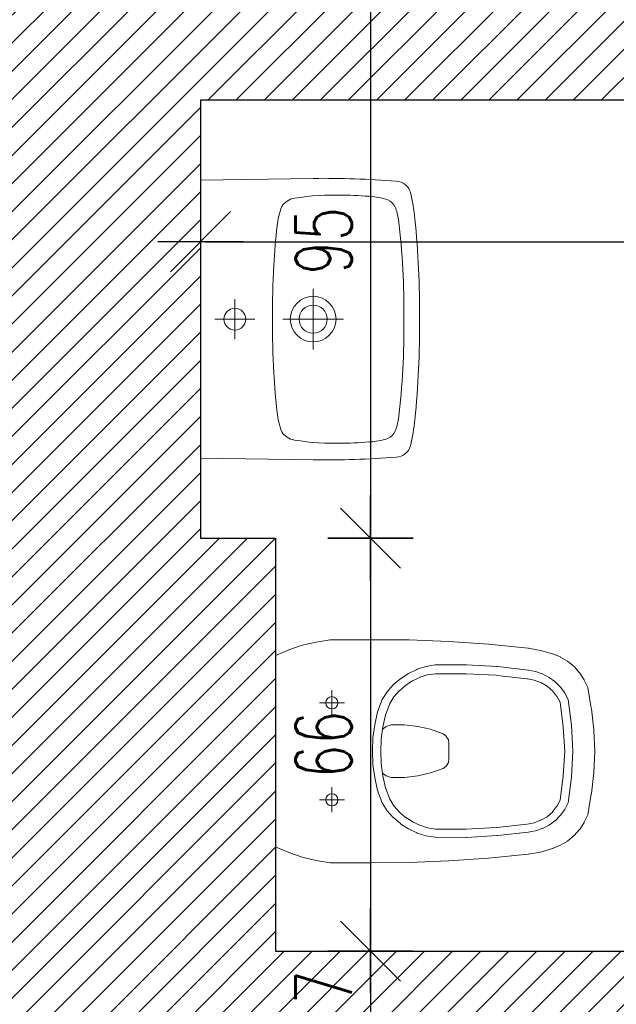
# Model space of a CAD drawing. Extents: x 6414462 to 7495468, y 5756825 to 5824657.
# Tile 43 of 54: x 6508907 to 6509002, y 5810145 to 5810302. Entities that reach past the tile are written whole.
import ezdxf

# ---------------------------------------------------------------- set-up
doc = ezdxf.new("R2010")
doc.units = 0
doc.layers.add('meble', color=8, linetype='Continuous', lineweight=13)
doc.styles.add('dwg_wymiary 50', font='romans.shx', dxfattribs={"width": 0.7, "height": 9})
doc.dimstyles.new('1-50', dxfattribs={"dimtxt": 9, "dimasz": 0.8, "dimexe": 1.25, "dimexo": 0.625, "dimgap": 3, "dimtad": 1, "dimdec": 0, "dimrnd": 0.5, "dimtxsty": 'dwg_wymiary 50', "dimblk": 'dwg_dimtick', "dimcen": 8, "dimse1": 1, "dimse2": 1, "dimclrd": 7, "dimclrt": 7, "dimadec": 0, "dimazin": 0, "dimtfac": 1, "dimtdec": 0, "dimtmove": 0, "dimatfit": 3, "dimldrblk": 'DOT', "dimfxl": 1.25, "dimarcsym": 0})

# ---------------------------------------------------------------- blocks, each defined once
blk = doc.blocks.new('Miska_KOŁO_Style')
at = {"lineweight": 15}
for points in [[(16.46, -40.38), (16.13, -42.35), (15.57, -44.28), (15.05, -45.51), (15.04, -45.54), (14.37, -46.65), (14.35, -46.68), (13.51, -47.7), (12.54, -48.59), (12.51, -48.61), (11.4, -49.3), (11.37, -49.32), (10.17, -49.88), (6.85, -50.46), (6.76, -50.47), (3.43, -50.86), (3.34, -50.86), (0.03, -51.04), (-3.32, -50.86), (-3.41, -50.86), (-6.76, -50.47), (-6.85, -50.46), (-10.17, -49.88), (-11.35, -49.32), (-11.37, -49.3), (-12.46, -48.61), (-12.49, -48.59), (-13.51, -47.7), (-14.35, -46.68), (-14.37, -46.65), (-15.04, -45.54), (-15.05, -45.51), (-15.57, -44.28), (-16.1, -42.35), (-16.46, -40.38), (-17.11, -34.03), (-17.52, -27.71), (-17.77, -21.37), (-17.77, -8.73), (-17.44, -6.47), (-16.93, -4.24), (-16.21, -2.11), (-15.31, 0), (15.31, 0), (15.31, -0.05), (15.31, 0), (16.21, -2.11), (16.93, -4.24), (17.49, -6.47), (17.83, -8.73), (17.83, -15.08), (17.83, -15.03), (17.8, -21.37), (17.54, -27.71), (17.11, -34.03), (16.46, -40.38), (16.46, -40.43)], [(-17.77, -8.73), (-17.77, -8.78)], [(-17.77, -15.03), (-17.77, -15.08)], [(12.95, -40.43), (12.95, -40.38), (13.5, -35.53), (13.51, -35.39), (13.82, -30.52), (13.82, -30.38), (13.77, -25.53), (13.56, -24.03), (13.56, -24), (13.09, -22.64), (13.07, -22.6), (12.43, -21.25), (12.42, -21.22), (11.65, -20.03), (11.63, -20.01), (10.63, -18.85), (10.6, -18.82), (9.54, -17.86), (9.52, -17.85), (8.25, -17.05), (6.27, -16.31), (4.21, -15.85), (2.13, -15.54), (0.03, -15.51), (-2.11, -15.54), (-4.21, -15.85), (-6.27, -16.31), (-8.25, -17.05), (-9.47, -17.85), (-9.49, -17.86), (-10.6, -18.82), (-10.63, -18.85), (-11.61, -20.01), (-11.63, -20.03), (-12.42, -21.22), (-12.43, -21.25), (-13.07, -22.6), (-13.09, -22.64), (-13.5, -24), (-13.51, -24.03), (-13.77, -25.53), (-13.77, -30.38), (-13.77, -30.52), (-13.51, -35.39), (-13.5, -35.53), (-12.95, -40.38), (-12.74, -41.52), (-12.73, -41.55), (-12.37, -42.61), (-12.35, -42.64), (-11.79, -43.71), (-11.78, -43.74), (-11.11, -44.65), (-11.09, -44.67), (-10.25, -45.51), (-10.22, -45.53), (-9.31, -46.2), (-9.29, -46.21), (-8.25, -46.75), (-4.14, -47.31), (0.03, -47.52), (4.14, -47.31), (8.25, -46.75), (9.32, -46.21), (9.34, -46.2), (10.22, -45.53), (10.25, -45.51), (11.12, -44.67), (11.14, -44.65), (11.83, -43.74), (11.84, -43.71), (12.35, -42.64), (12.37, -42.61), (12.73, -41.55), (12.74, -41.52), (12.95, -40.38)], [(11.66, -40.17), (12.21, -35.42), (12.23, -35.29), (12.48, -30.46), (12.48, -30.33), (12.48, -25.56), (12.28, -24.28), (12.27, -24.26), (11.85, -23.08), (11.84, -23.04), (11.28, -21.89), (11.26, -21.86), (10.62, -20.8), (10.61, -20.78), (9.74, -19.78), (9.71, -19.75), (8.77, -18.94), (8.75, -18.92), (7.68, -18.24), (5.86, -17.59), (3.93, -17.13), (2, -16.87), (0.03, -16.82), (-1.9, -16.87), (-3.88, -17.13), (-5.75, -17.59), (-7.6, -18.24), (-8.7, -18.92), (-8.72, -18.94), (-9.63, -19.75), (-9.66, -19.78), (-10.5, -20.78), (-10.52, -20.8), (-11.21, -21.86), (-11.23, -21.89), (-11.79, -23.04), (-11.8, -23.08), (-12.17, -24.26), (-12.18, -24.28), (-12.38, -25.56), (-12.38, -30.33), (-12.38, -30.46), (-12.12, -35.29), (-12.11, -35.42), (-11.58, -40.17), (-11.58, -40.2)], [(-8.25, -17.05), (-8.25, -17.08)], [(-4.21, -18.49), (-4.21, -18.47), (-4.21, -20.6), (-3.96, -22.71), (-3.49, -24.76), (-2.75, -26.76), (-2.37, -27.27), (-2.36, -27.28), (-1.83, -27.61), (-1.81, -27.61), (-1.18, -27.71), (1.18, -27.71), (1.81, -27.61), (1.83, -27.61), (2.39, -27.28), (2.4, -27.27), (2.77, -26.76), (3.49, -24.76), (3.96, -22.71), (4.21, -20.6), (4.21, -18.47), (3.96, -17.7), (3.49, -17.05), (3.49, -17.08)], [(-3.44, -17.05), (-3.96, -17.7), (-4.21, -18.47)], [(4.21, -18.47), (4.21, -18.49)], [(-16.46, -40.38), (-16.46, -40.43)], [(-12.95, -40.38), (-12.95, -40.43)], [(-11.58, -40.25), (-11.35, -41.32), (-11.35, -41.35), (-10.97, -42.36), (-10.96, -42.39), (-10.38, -43.38), (-9.66, -44.23), (-9.64, -44.24), (-8.8, -44.91), (-8.78, -44.93), (-7.81, -45.46), (-3.88, -45.98), (0.08, -46.21)], [(-0.03, -46.21), (3.96, -45.98), (7.86, -45.46), (8.83, -44.93), (8.85, -44.91), (9.72, -44.24), (9.74, -44.23), (10.48, -43.38), (11.02, -42.39), (11.03, -42.36), (11.45, -41.35), (11.46, -41.32), (11.66, -40.25), (11.66, -40.3)], [(-15.57, -44.28), (-15.57, -44.31)], [(15.57, -44.28), (15.57, -44.31)]]:
    blk.add_lwpolyline(points, dxfattribs=at)
for points in [[(-7.73, -7.04), (-7.73, -11.02)], [(7.78, -7.04), (7.78, -11.02)], [(-9.73, -8.99), (-5.75, -8.99)], [(5.75, -8.99), (9.73, -8.99)]]:
    blk.add_lwpolyline(points)
for centre in [(-7.73, -8.99), (7.78, -8.99)]:
    blk.add_circle(centre, 0.976, dxfattribs=at)
blk = doc.blocks.new('dwg_dimtick')
for p, q in [((0, -8.5), (0, 8.5)), ((-6.01, -6.01), (6.01, 6.01)), ((-8.5, 0), (8.5, 0))]:
    blk.add_line(p, q)
blk = doc.blocks.new('*D213')
at = {"color": 7, "lineweight": -2, "transparency": 16777216}
blk.add_line((6508963.01, 5810313.43), (6508963.01, 5810220.03), dxfattribs=at)
at = {"layer": 'Defpoints', "color": 0, "transparency": 16777216}
for p in [(6508932.84, 5810314.23), (6508935.84, 5810219.23), (6508963.01, 5810219.23)]:
    blk.add_point(p, dxfattribs=at)
at = {"color": 7, "lineweight": -2, "transparency": 16777216, "xscale": 0.8, "yscale": 0.8, "zscale": 0.8}
for p, rotation in [((6508963.01, 5810314.23), 90), ((6508963.01, 5810219.23), 270)]:
    blk.add_blockref('dwg_dimtick', p, dxfattribs=dict(at, rotation=rotation))
at = {"color": 7, "transparency": 16777216, "insert": (6508955.51, 5810266.73), "char_height": 9, "attachment_point": 5, "rotation": 90, "style": 'dwg_wymiary 50'}
blk.add_mtext('95', dxfattribs=at)
blk = doc.blocks.new('_Dot')
at = {"color": 0, "linetype": 'ByBlock', "lineweight": -2}
blk.add_line((-0.5, 0), (-1, 0), dxfattribs=at)
at = {"color": 0, "linetype": 'ByBlock', "const_width": 0.5}
blk.add_lwpolyline([(-0.25, 0, 1), (0.25, 0, 1)], format="xyb", close=True, dxfattribs=at)
blk = doc.blocks.new('*D214')
at = {"color": 7, "lineweight": -2, "transparency": 16777216}
blk.add_line((6508963.01, 5810218.43), (6508963.01, 5810154.03), dxfattribs=at)
at = {"layer": 'Defpoints', "color": 0, "transparency": 16777216}
for p in [(6508935.84, 5810219.23), (6508947.84, 5810153.23), (6508963.01, 5810153.23)]:
    blk.add_point(p, dxfattribs=at)
at = {"color": 7, "lineweight": -2, "transparency": 16777216, "xscale": 0.8, "yscale": 0.8, "zscale": 0.8}
for p, rotation in [((6508963.01, 5810219.23), 90), ((6508963.01, 5810153.23), 270)]:
    blk.add_blockref('dwg_dimtick', p, dxfattribs=dict(at, rotation=rotation))
at = {"color": 7, "transparency": 16777216, "insert": (6508955.51, 5810186.23), "char_height": 9, "attachment_point": 5, "rotation": 90, "style": 'dwg_wymiary 50'}
blk.add_mtext('66', dxfattribs=at)
blk = doc.blocks.new('*D215')
at = {"color": 7, "lineweight": -2, "transparency": 16777216}
blk.add_line((6508963.01, 5810152.43), (6508963.01, 5810137.03), dxfattribs=at)
at = {"layer": 'Defpoints', "color": 0, "transparency": 16777216}
for p in [(6508947.84, 5810153.23), (6508932.84, 5810136.23), (6508963.01, 5810136.23)]:
    blk.add_point(p, dxfattribs=at)
at = {"color": 7, "lineweight": -2, "transparency": 16777216, "xscale": 0.8, "yscale": 0.8, "zscale": 0.8}
for p, rotation in [((6508963.01, 5810153.23), 90), ((6508963.01, 5810136.23), 270)]:
    blk.add_blockref('dwg_dimtick', p, dxfattribs=dict(at, rotation=rotation))
at = {"color": 7, "transparency": 16777216, "insert": (6508955.51, 5810144.73), "char_height": 9, "attachment_point": 5, "rotation": 90, "style": 'dwg_wymiary 50'}
blk.add_mtext('17', dxfattribs=at)
blk = doc.blocks.new('*D160')
at = {"color": 7, "lineweight": -2, "transparency": 16777216}
blk.add_line((6508936.64, 5810266.61), (6509187.04, 5810266.61), dxfattribs=at)
at = {"layer": 'Defpoints', "color": 0, "transparency": 16777216}
for p in [(6508935.84, 5810289.23), (6509187.84, 5810289.23), (6509187.84, 5810266.61)]:
    blk.add_point(p, dxfattribs=at)
at = {"color": 7, "lineweight": -2, "transparency": 16777216, "xscale": 0.8, "yscale": 0.8, "zscale": 0.8, "rotation": 180}
blk.add_blockref('dwg_dimtick', (6508935.84, 5810266.61), dxfattribs=at)
at = {"color": 7, "lineweight": -2, "transparency": 16777216, "xscale": 0.8, "yscale": 0.8, "zscale": 0.8}
blk.add_blockref('dwg_dimtick', (6509187.84, 5810266.61), dxfattribs=at)
at = {"color": 7, "transparency": 16777216, "insert": (6509061.84, 5810274.11), "char_height": 9, "attachment_point": 5, "style": 'dwg_wymiary 50'}
blk.add_mtext('252', dxfattribs=at)
blk = doc.blocks.new('UMYWALKA KOŁO NOVA PRO 45')
for p, q in [((0, -2.29), (0, -8.71)), ((3.21, -5.5), (-3.21, -5.5)), ((0, -22.84), (0, -13.17)), ((-4.83, -18.01), (4.83, -18.01))]:
    blk.add_line(p, q)
for points in [[(0, 0), (22.22, 0), (22.5, -18.01, -0.022418), (22.04, -31.29, -0.33438), (20.27, -33.54, -0.032866), (16.05, -34.28, -0.025259), (0, -35.01, -0.025259), (-16.05, -34.28, -0.032866), (-20.27, -33.54, -0.33438), (-22.04, -31.29, -0.022418), (-22.5, -18.01), (-22.22, 0), (0, 0)], [(0, -11.5, 0.014903), (-8.61, -11.73, 0.014241), (-14.89, -12.25, 0.076583), (-17.99, -13.01, 0.227108), (-19.32, -15.02, 0.049924), (-19.82, -22.71, 0.019997), (-19.58, -27.5, 0.071818), (-19.06, -29.95, 0.193992), (-17.91, -31.11, 0.056141), (-15.94, -31.65, 0.031566), (0, -32.52, 0.031566), (15.94, -31.65, 0.056141), (17.91, -31.11, 0.193992), (19.06, -29.95, 0.071818), (19.58, -27.5, 0.019997), (19.82, -22.7, 0.049924), (19.32, -15.02, 0.227108), (17.99, -13.01, 0.076583), (14.89, -12.25, 0.014241), (8.61, -11.73, 0.014903), (0, -11.5)]]:
    blk.add_lwpolyline(points, format="xyb")
for centre, radius in [((0, -5.5), 1.75), ((0, -18.01), 3.65), ((0, -18.01), 2.25)]:
    blk.add_circle(centre, radius)

msp = doc.modelspace()

# ---------------------------------------------------------------- hatches: boundary and pattern name
h = msp.add_hatch()
h.set_pattern_fill('ANSI31', color=256)
h.set_pattern_definition([(45, (6498943.0772, 5809715.5776), (-2.245064, 2.245064), [])])
h.paths.add_polyline_path([(6508984.84, 5810517.23), (6508323.84, 5810517.23), (6508323.84, 5809811.23), (6508507.84, 5809811.23), (6508507.84, 5809871.23), (6508382.84, 5809871.23), (6508382.84, 5810458.23), (6508904.84, 5810458.23), (6508904.84, 5810066.23), (6508932.84, 5810066.23), (6508932.84, 5810136.23), (6509049.84, 5810136.23), (6509049.84, 5810153.23), (6509048.22, 5810153.23), (6508947.84, 5810153.23), (6508947.84, 5810219.23), (6508935.84, 5810219.23), (6508935.84, 5810289.23), (6509187.84, 5810289.23), (6509187.84, 5810191.23), (6509177.84, 5810191.23), (6509177.84, 5810153.23), (6509122.84, 5810153.23), (6509122.84, 5810136.23), (6509124.47, 5810136.23), (6509177.84, 5810136.23), (6509177.84, 5810086.23), (6509212.84, 5810086.23), (6509212.84, 5810088.69), (6509212.84, 5810338.23), (6509180.84, 5810338.23), (6509180.84, 5810336.23), (6509180.84, 5810314.23), (6508932.84, 5810314.23), (6508932.84, 5810458.23), (6508984.84, 5810458.23)])
h.paths.add_polyline_path([(6509741.84, 5810517.23), (6509061.84, 5810517.23), (6509061.84, 5810458.23), (6509180.84, 5810458.23), (6509180.84, 5810428.23), (6509212.84, 5810428.23), (6509212.84, 5810430.23), (6509212.84, 5810458.23), (6509682.84, 5810458.23), (6509682.84, 5809870.23), (6509592.84, 5809870.23), (6509547.84, 5809870.23), (6509547.84, 5809811.23), (6509741.84, 5809811.23)])
h.paths.add_polyline_path([(6509379.84, 5809870.23), (6509211.84, 5809870.23), (6509211.84, 5809975.23), (6509176.84, 5809975.23), (6509176.84, 5809972.76), (6509176.84, 5809871.23), (6509127.84, 5809871.23), (6509127.84, 5809811.23), (6509379.84, 5809811.23)], flags=17)
h.paths.add_polyline_path([(6509031.84, 5809871.23), (6509029.92, 5809871.23), (6508935.84, 5809871.23), (6508935.84, 5809958.89), (6508934.17, 5809958.89), (6508934.17, 5809961.23), (6508904.84, 5809961.23), (6508904.84, 5809871.23), (6508866.84, 5809871.23), (6508866.84, 5809811.23), (6509031.84, 5809811.23)], flags=17)
h.paths.add_polyline_path([(6508701.84, 5809871.23), (6508670.84, 5809871.23), (6508670.84, 5809811.23), (6508701.84, 5809811.23)], flags=17)

# ---------------------------------------------------------------- linework, layer by layer
msp.add_lwpolyline([(6509212.84, 5810086.23), (6509177.84, 5810086.23), (6509177.84, 5810136.23), (6509122.84, 5810136.23), (6509122.84, 5810153.23), (6509177.84, 5810153.23), (6509177.84, 5810191.23), (6509187.84, 5810191.23), (6509187.84, 5810289.23), (6508935.84, 5810289.23), (6508935.84, 5810219.23), (6508947.84, 5810219.23), (6508947.84, 5810153.23), (6509049.84, 5810153.23)])

# ---------------------------------------------------------------- block references
at = {"layer": 'meble', "xscale": -1, "rotation": 90}
for name, p in [('UMYWALKA KOŁO NOVA PRO 45', (6508935.84, 5810254.23)), ('Miska_KOŁO_Style', (6508947.84, 5810185.19))]:
    msp.add_blockref(name, p, dxfattribs=at)

# ---------------------------------------------------------------- dimensions: what is measured, and where the dimension line sits
for base, p1, p2, picture, middle in [((6508963.01, 5810219.23), (6508932.84, 5810314.23), (6508935.84, 5810219.23), '*D213', (6508955.51, 5810266.73)), ((6508963.01, 5810153.23), (6508935.84, 5810219.23), (6508947.84, 5810153.23), '*D214', (6508955.51, 5810186.23)), ((6508963.01, 5810136.23), (6508947.84, 5810153.23), (6508932.84, 5810136.23), '*D215', (6508955.51, 5810144.73))]:
    dim = msp.add_linear_dim(base=base, p1=p1, p2=p2, angle=90, dimstyle='1-50', override={"dimtmove": 1})
    dim.commit()
    dim.dimension.update_dxf_attribs({"geometry": picture, "text_midpoint": middle})
dim = msp.add_linear_dim(base=(6509187.84, 5810266.61), p1=(6508935.84, 5810289.23), p2=(6509187.84, 5810289.23), dimstyle='1-50')
dim.commit()
dim.dimension.update_dxf_attribs({"geometry": '*D160', "text_midpoint": (6509061.84, 5810274.11)})

doc.saveas('drawing.dxf')
